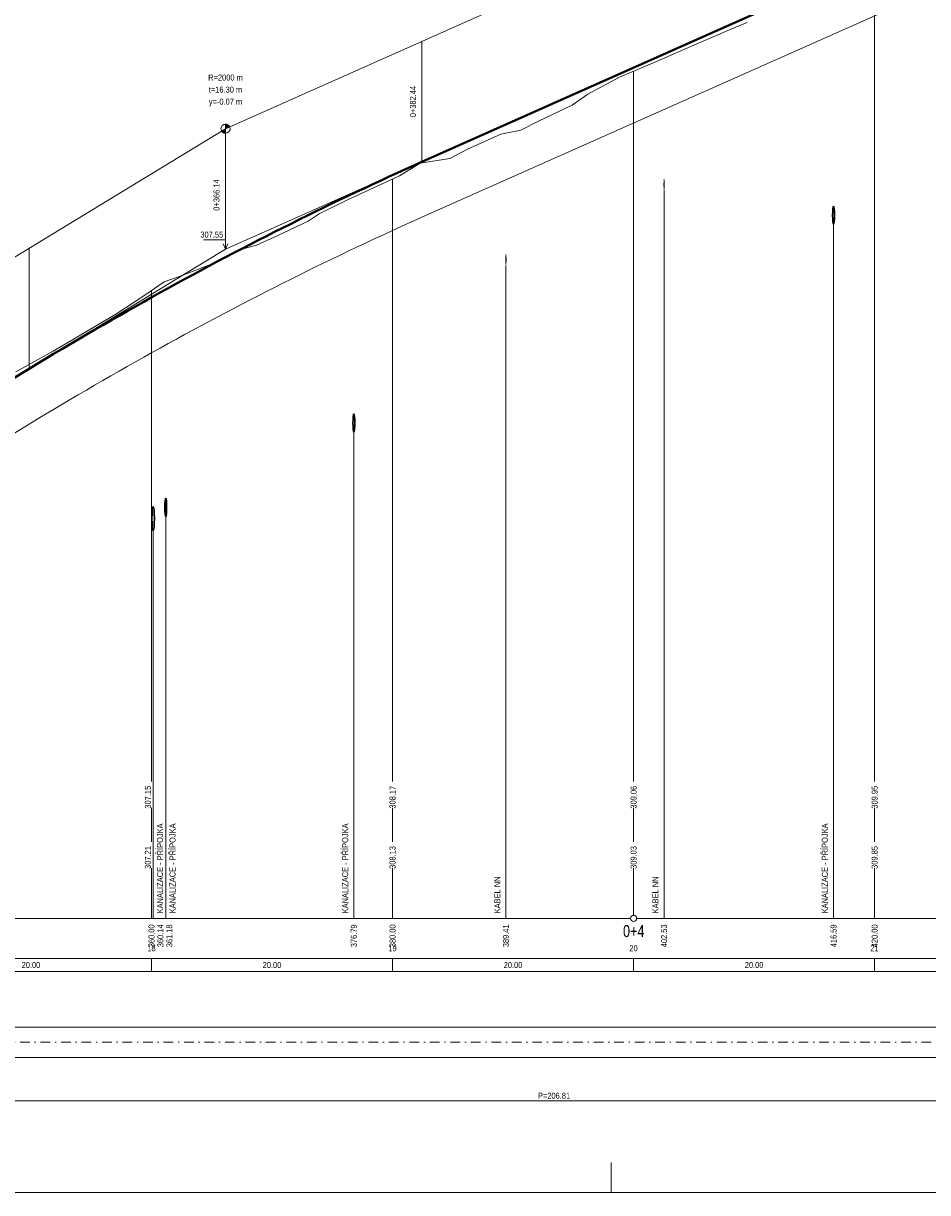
# Model space of a CAD drawing. Header units: metres. Extents: x 8701 to 8963, y -552 to -404.
# Tile 2 of 6: x 8757 to 8832, y -552 to -455. Entities that reach past the tile are written whole.
import ezdxf
from ezdxf.enums import TextEntityAlignment as Align

# ---------------------------------------------------------------- set-up
doc = ezdxf.new("R2010")
doc.units = ezdxf.units.M
doc.header["$MEASUREMENT"] = 0
doc.linetypes.add('DGN Style 4', pattern=[1.601, 0.8, -0.4, 0.001, -0.4])
for name, color, linetype, lineweight in [('1', 7, 'Continuous', 0), ('PP', 7, 'Continuous', 13), ('profil_popis', 7, 'Continuous', 0), ('profil_popis_navrh', 1, 'Continuous', 0), ('profil_popis_niveleta', 1, 'Continuous', 0), ('profil_popis_osy', 7, 'Continuous', 0), ('profil_popis_teren', 18, 'Continuous', 0), ('RAMECEK', 7, 'Continuous', 0), ('STANIČENÍ', 1, 'Continuous', 13), ('TEREN', 7, 'Continuous', 13)]:
    doc.layers.add(name, color=color, linetype=linetype, lineweight=lineweight)
doc.styles.add('Style-Arial', font='arial.ttf')
doc.styles.add('Style-Arial CE - staničení -ttf', font='Arial CE - staničení -ttf.shx')

msp = doc.modelspace()

# ---------------------------------------------------------------- hatches: boundary and pattern name
at = {"layer": 'profil_popis', "lineweight": 0}
h = msp.add_hatch(color=1, dxfattribs=at)
edge = h.paths.add_edge_path(flags=0)
edge.add_ellipse((8809.899, -468.774), major_axis=(0, 0.5), ratio=0.1, start_angle=0, end_angle=360)
h = msp.add_hatch(color=1, dxfattribs=at)
edge = h.paths.add_edge_path(flags=0)
edge.add_ellipse((8796.779, -475.011), major_axis=(0, 0.5), ratio=0.1, start_angle=0, end_angle=360)
at = {"layer": 'STANIČENÍ', "lineweight": 13, "extrusion": (0, 0, -1)}
msp.add_hatch(color=1, dxfattribs=at).paths.add_polyline_path([(-8773.511, -464.141), (-8773.511, -463.766), (-8773.535, -463.766), (-8773.559, -463.769), (-8773.583, -463.773), (-8773.607, -463.778), (-8773.63, -463.785), (-8773.652, -463.793), (-8773.674, -463.803), (-8773.695, -463.814), (-8773.716, -463.826), (-8773.736, -463.84), (-8773.755, -463.855), (-8773.772, -463.871), (-8773.789, -463.889), (-8773.805, -463.907), (-8773.819, -463.926), (-8773.832, -463.946), (-8773.844, -463.967), (-8773.854, -463.988), (-8773.511, -464.141), (-8773.511, -464.516), (-8773.487, -464.515), (-8773.463, -464.513), (-8773.44, -464.509), (-8773.416, -464.503), (-8773.393, -464.497), (-8773.371, -464.488), (-8773.349, -464.479), (-8773.327, -464.467), (-8773.307, -464.455), (-8773.287, -464.441), (-8773.268, -464.426), (-8773.251, -464.41), (-8773.234, -464.393), (-8773.218, -464.374), (-8773.204, -464.355), (-8773.191, -464.336)], flags=0)

# ---------------------------------------------------------------- linework, layer by layer
at = {"layer": '1', "color": 7, "linetype": 'Continuous', "lineweight": 13}
for p, q in [((8717.369, -532.977), (8884.17, -532.977)), ((8767.369, -532.977), (8767.369, -534.065)), ((8787.369, -532.977), (8787.369, -534.065)), ((8807.369, -532.977), (8807.369, -534.065)), ((8827.369, -532.977), (8827.369, -534.065)), ((8717.369, -534.065), (8884.17, -534.065))]:
    msp.add_line(p, q, dxfattribs=at)
at = {"layer": 'PP', "color": 1, "flags": 128}
for points in [[(8773.511, -474.141), (8773.511, -473.348), (8771.695, -473.348)], [(8773.511, -474.141), (8773.7, -473.694), (8773.511, -474.141), (8773.316, -473.699)]]:
    msp.add_lwpolyline(points, dxfattribs=at)
at = {"layer": 'profil_popis', "lineweight": 0}
for p, q in [((8809.899, -469.274), (8809.899, -529.657)), ((8823.959, -472.067), (8823.959, -529.657)), ((8796.779, -475.511), (8796.779, -529.657)), ((8784.159, -489.299), (8784.159, -529.657)), ((8768.549, -496.301), (8768.549, -529.657)), ((8767.509, -497.472), (8767.509, -529.657))]:
    msp.add_line(p, q, dxfattribs=at)
at = {"layer": 'profil_popis', "lineweight": 0, "flags": 128}
for points in [[(8827.369, -451.2), (8827.369, -518.303)], [(8807.369, -459.36), (8807.369, -518.303)], [(8787.369, -468.309), (8787.369, -518.303)], [(8767.369, -477.567), (8767.369, -518.303)], [(8767.369, -520.481), (8767.369, -523.303)], [(8787.369, -520.481), (8787.369, -523.303)], [(8807.369, -520.481), (8807.369, -523.303)], [(8827.369, -520.481), (8827.369, -523.303)], [(8767.369, -525.481), (8767.369, -529.657)], [(8787.369, -525.481), (8787.369, -529.657)], [(8807.369, -525.481), (8807.369, -529.407)], [(8827.369, -525.481), (8827.369, -529.657)]]:
    msp.add_lwpolyline(points, dxfattribs=at)
at = {"layer": 'profil_popis', "color": 32, "lineweight": 30}
for centre, major_axis in [((8823.959, -471.317), (0, 0.75)), ((8784.159, -488.549), (0, 0.75)), ((8767.509, -496.472), (0, 1)), ((8768.549, -495.551), (0, 0.75))]:
    msp.add_ellipse(centre, major_axis=major_axis, ratio=0.1, dxfattribs=at)
at = {"layer": 'profil_popis_navrh', "lineweight": 0}
for p, q in [((8717.369, -538.686), (8874.169, -538.686)), ((8717.369, -541.186), (8874.169, -541.186))]:
    msp.add_line(p, q, dxfattribs=at)
at = {"layer": 'profil_popis_navrh', "linetype": 'DGN Style 4', "lineweight": 0}
msp.add_line((8717.369, -539.936), (8884.17, -539.936), dxfattribs=at)
at = {"layer": 'profil_popis_navrh', "color": 1, "lineweight": 13, "flags": 128}
msp.add_lwpolyline([(8717.369, -544.792), (8884.17, -544.792)], dxfattribs=at)
at = {"layer": 'profil_popis_osy', "lineweight": 13}
for p, q in [((8717.369, -529.657), (8807.119, -529.657)), ((8807.619, -529.657), (8883.92, -529.657))]:
    msp.add_line(p, q, dxfattribs=at)
at = {"layer": 'profil_popis_osy', "lineweight": 13, "ltscale": 0.5}
msp.add_circle((8807.369, -529.657), 0.25, dxfattribs=at)
at = {"layer": 'RAMECEK', "ltscale": 0.25}
msp.add_line((8805.516, -552.409), (8805.516, -549.909), dxfattribs=at)
at = {"layer": 'RAMECEK', "ltscale": 0.25, "flags": 128}
msp.add_lwpolyline([(8700.516, -403.909), (8700.516, -552.409), (8963.016, -552.409), (8963.016, -403.909)], close=True, dxfattribs=at)
at = {"layer": 'STANIČENÍ', "color": 1, "lineweight": 13}
for p, q in [((8773.511, -464.141), (8853.338, -428.599)), ((8789.811, -471.484), (8841.899, -448.292)), ((8789.811, -466.884), (8789.811, -456.884)), ((8736.661, -486.554), (8773.511, -464.141)), ((8773.511, -464.141), (8773.511, -474.141)), ((8773.511, -474.141), (8789.811, -466.884)), ((8757.212, -484.054), (8757.212, -474.054)), ((8757.212, -484.054), (8773.511, -474.141)), ((8746.171, -495.37), (8757.212, -488.654))]:
    msp.add_line(p, q, dxfattribs=at)
at = {"layer": 'STANIČENÍ', "color": 1, "lineweight": 40}
for p, q in [((8789.811, -466.884), (8841.899, -443.692)), ((8746.171, -490.77), (8757.212, -484.054))]:
    msp.add_line(p, q, dxfattribs=at)
at = {"layer": 'STANIČENÍ', "color": 1, "lineweight": 13, "flags": 128}
msp.add_lwpolyline([(8773.511, -464.141), (8773.511, -463.766), (8773.535, -463.766), (8773.559, -463.769), (8773.583, -463.773), (8773.607, -463.778), (8773.63, -463.785), (8773.652, -463.793), (8773.674, -463.803), (8773.695, -463.814), (8773.716, -463.826), (8773.736, -463.84), (8773.755, -463.855), (8773.772, -463.871), (8773.789, -463.889), (8773.805, -463.907), (8773.819, -463.926), (8773.832, -463.946), (8773.844, -463.967), (8773.854, -463.988), (8773.511, -464.141), (8773.511, -464.516), (8773.487, -464.515), (8773.463, -464.513), (8773.44, -464.509), (8773.416, -464.503), (8773.393, -464.497), (8773.371, -464.488), (8773.349, -464.479), (8773.327, -464.467), (8773.307, -464.455), (8773.287, -464.441), (8773.268, -464.426), (8773.251, -464.41), (8773.234, -464.393), (8773.218, -464.374), (8773.204, -464.355), (8773.191, -464.336)], close=True, dxfattribs=at)
at = {"layer": 'STANIČENÍ', "color": 1, "lineweight": 40, "flags": 128}
msp.add_lwpolyline([(8757.212, -484.054), (8757.891, -483.642), (8758.57, -483.233), (8759.249, -482.826), (8759.929, -482.421), (8760.608, -482.018), (8761.287, -481.617), (8761.966, -481.219), (8762.645, -480.824), (8763.324, -480.43), (8764.003, -480.039), (8764.683, -479.65), (8765.362, -479.264), (8766.041, -478.879), (8766.72, -478.497), (8767.399, -478.118), (8768.078, -477.74), (8768.757, -477.365), (8769.437, -476.993), (8770.116, -476.622), (8770.795, -476.254), (8771.474, -475.888), (8772.153, -475.525), (8772.832, -475.164), (8774.191, -474.448), (8774.87, -474.094), (8775.549, -473.742), (8776.228, -473.392), (8776.907, -473.045), (8777.586, -472.7), (8778.265, -472.357), (8778.945, -472.017), (8779.624, -471.679), (8780.303, -471.343), (8780.982, -471.009), (8781.661, -470.678), (8782.34, -470.349), (8783.019, -470.023), (8783.699, -469.698), (8784.378, -469.376), (8785.057, -469.057), (8785.736, -468.739), (8786.415, -468.424), (8787.094, -468.112), (8787.773, -467.801), (8788.453, -467.493), (8789.132, -467.187), (8789.811, -466.884)], dxfattribs=at)
at = {"layer": 'STANIČENÍ', "color": 1, "lineweight": 13, "flags": 128}
msp.add_lwpolyline([(8757.212, -488.654), (8757.891, -488.242), (8758.57, -487.833), (8759.249, -487.426), (8759.929, -487.021), (8760.608, -486.618), (8761.287, -486.217), (8761.966, -485.819), (8762.645, -485.424), (8763.324, -485.03), (8764.003, -484.639), (8764.683, -484.25), (8765.362, -483.864), (8766.041, -483.479), (8766.72, -483.097), (8767.399, -482.718), (8768.078, -482.34), (8768.757, -481.965), (8769.437, -481.593), (8770.116, -481.222), (8770.795, -480.854), (8771.474, -480.488), (8772.153, -480.125), (8772.832, -479.764), (8774.191, -479.048), (8774.87, -478.694), (8775.549, -478.342), (8776.228, -477.992), (8776.907, -477.645), (8777.586, -477.3), (8778.265, -476.957), (8778.945, -476.617), (8779.624, -476.279), (8780.303, -475.943), (8780.982, -475.609), (8781.661, -475.278), (8782.34, -474.949), (8783.019, -474.623), (8783.699, -474.298), (8784.378, -473.976), (8785.057, -473.657), (8785.736, -473.339), (8786.415, -473.024), (8787.094, -472.712), (8787.773, -472.401), (8788.453, -472.093), (8789.132, -471.787), (8789.811, -471.484)], dxfattribs=at)
at = {"layer": 'STANIČENÍ', "color": 1, "lineweight": 13}
msp.add_circle((8773.511, -464.141), 0.375, dxfattribs=at)
at = {"layer": 'TEREN', "linetype": 'Continuous', "lineweight": 13, "flags": 128}
msp.add_lwpolyline([(8756.118, -484.309), (8759.213, -482.605), (8764.414, -479.534), (8766.803, -477.953), (8768.431, -476.843), (8769.612, -476.423), (8772.614, -475.254), (8774.361, -474.282), (8776.093, -473.797), (8777.856, -472.998), (8780.356, -471.812), (8781.274, -471.192), (8783.564, -470.074), (8787.941, -468.044), (8789.653, -466.992), (8792.127, -466.599), (8793.577, -465.833), (8796.365, -464.599), (8798.024, -464.247), (8799.538, -463.477), (8802.277, -462.185), (8803.584, -461.277), (8806.204, -459.857), (8809.275, -458.548), (8811.53, -457.556), (8815.378, -455.918), (8816.794, -455.316)], dxfattribs=at)

# ---------------------------------------------------------------- texts
at = {"layer": 'PP', "color": 1, "style": 'Style-Arial', "width": 0.74}
msp.add_text('307.55', height=0.5, rotation=360, dxfattribs=at).set_placement((8773.316, -472.672), align=Align.TOP_RIGHT)
at = {"layer": 'profil_popis', "color": 32, "style": 'Style-Arial', "width": 0.74}
for p in [(8768.073, -529.237), (8769.113, -529.237), (8783.438, -529.237), (8823.238, -529.237)]:
    msp.add_text('KANALIZACE - PŘÍPOJKA', height=0.5, rotation=90, dxfattribs=at).set_placement(p, align=Align.MIDDLE_LEFT)
at = {"layer": 'profil_popis', "color": 1, "style": 'Style-Arial', "width": 0.74}
for p in [(8796.058, -529.237), (8809.178, -529.237)]:
    msp.add_text('KABEL NN', height=0.5, rotation=90, dxfattribs=at).set_placement(p, align=Align.MIDDLE_LEFT)
at = {"layer": 'profil_popis', "style": 'Style-Arial', "width": 0.74}
for s, p in [('360.00', (8767.369, -530.157)), ('360.14', (8768.109, -530.157)), ('361.18', (8768.849, -530.157)), ('376.79', (8784.159, -530.157)), ('380.00', (8787.369, -530.157)), ('389.41', (8796.779, -530.157)), ('402.53', (8809.899, -530.157)), ('416.59', (8823.959, -530.157)), ('420.00', (8827.369, -530.157))]:
    msp.add_text(s, height=0.5, rotation=90, dxfattribs=at).set_placement(p, align=Align.MIDDLE_RIGHT)
at = {"layer": 'profil_popis', "style": 'Style-Arial CE - staničení -ttf', "width": 0.75}
msp.add_text('0+4', height=1, dxfattribs=at).set_placement((8807.383, -530.207), align=Align.TOP_CENTER)
at = {"layer": 'profil_popis', "style": 'Style-Arial CE - staničení -ttf', "width": 0.74}
for s, p in [('18', (8767.365, -532.133)), ('19', (8787.365, -532.133)), ('20', (8807.365, -532.133)), ('21', (8827.349, -532.133))]:
    msp.add_text(s, height=0.5, dxfattribs=at).set_placement(p, align=Align.MIDDLE_CENTER)
at = {"layer": 'profil_popis', "style": 'Style-Arial', "width": 0.74}
for p in [(8757.369, -533.521), (8777.369, -533.521), (8797.369, -533.521), (8817.369, -533.521)]:
    msp.add_text('20.00', height=0.5, rotation=360, dxfattribs=at).set_placement(p, align=Align.MIDDLE_CENTER)
at = {"layer": 'profil_popis_navrh', "color": 1, "insert": (8800.77, -544.375), "char_height": 0.5, "attachment_point": 5, "line_spacing_factor": 0.72, "style": 'Style-Arial'}
msp.add_mtext('\\H1x;\\W0.74;P=206.81', dxfattribs=at)
at = {"layer": 'profil_popis_niveleta', "color": 1, "style": 'Style-Arial', "width": 0.74}
for s, p in [('307.15', (8767.069, -518.657)), ('308.17', (8787.369, -518.657)), ('309.06', (8807.369, -518.657)), ('309.95', (8827.369, -518.657))]:
    msp.add_text(s, height=0.5, rotation=90, dxfattribs=at).set_placement(p, align=Align.MIDDLE_RIGHT)
at = {"layer": 'profil_popis_teren', "color": 7, "style": 'Style-Arial', "width": 0.74}
for s, p in [('307.21', (8767.069, -523.657)), ('308.13', (8787.369, -523.657)), ('309.03', (8807.369, -523.657)), ('309.85', (8827.369, -523.657))]:
    msp.add_text(s, height=0.5, rotation=90, dxfattribs=at).set_placement(p, align=Align.MIDDLE_RIGHT)
at = {"layer": 'STANIČENÍ', "color": 1, "lineweight": 13, "style": 'Style-Arial', "width": 0.74}
for s, p in [('R=2000 m', (8773.511, -460.141)), ('t=16.30 m', (8773.511, -461.141)), ('y=-0.07 m', (8773.511, -462.141))]:
    msp.add_text(s, height=0.5, dxfattribs=at).set_placement(p, align=Align.CENTER)
at = {"layer": 'STANIČENÍ', "color": 1, "lineweight": 13, "style": 'Style-Arial CE - staničení -ttf', "width": 0.74}
for s, p in [('0+382.44', (8789.311, -461.884)), ('0+366.14', (8773.011, -469.641))]:
    msp.add_text(s, height=0.5, rotation=90, dxfattribs=at).set_placement(p, align=Align.CENTER)

doc.saveas('drawing.dxf')
